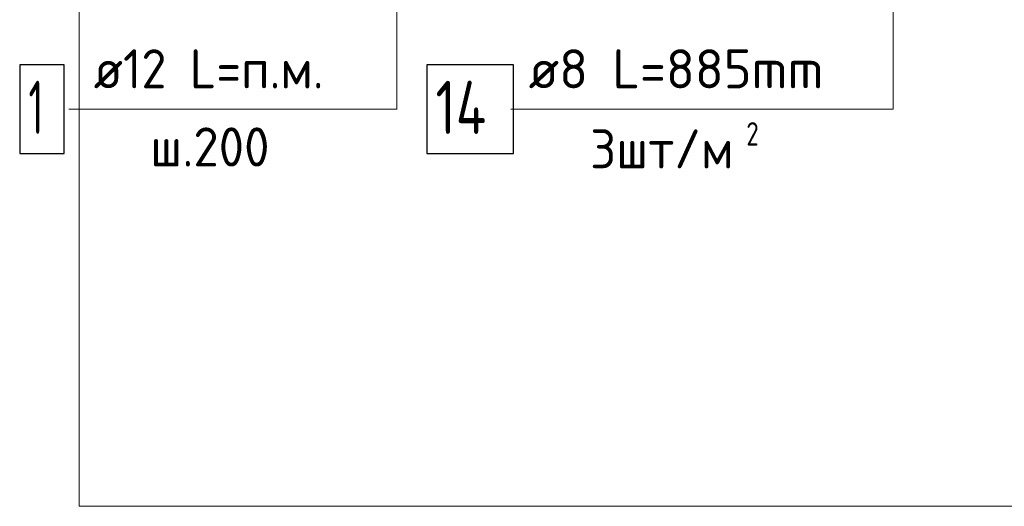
# Model space of a CAD drawing. Header units: millimetres. Extents: x 0 to 42000, y 0 to 29700.
# Tile 16 of 33: x 20150 to 25698, y 13506 to 16247. Entities that reach past the tile are written whole.
import ezdxf

# ---------------------------------------------------------------- set-up
doc = ezdxf.new("R2010")
doc.units = ezdxf.units.MM
for name, color, linetype, lineweight in [('Standard', 7, 'Continuous', 25), ('Фиксатор', 7, 'Continuous', 50), ('Фоновоя арматура Х1', 7, 'Continuous', 25)]:
    doc.layers.add(name, color=color, linetype=linetype, lineweight=lineweight)
doc.styles.add('ISOCPEUR', font='txt')

msp = doc.modelspace()

# ---------------------------------------------------------------- linework, layer by layer
at = {"layer": 'Standard', "color": 254, "linetype": 'Continuous', "lineweight": 13, "true_color": 0xc4c4ff, "transparency": 33554687}
msp.add_lwpolyline([(20484.4, 13506.4), (41354.8, 13506.4), (41354.8, 18839.7), (20484.4, 18839.7), (20484.4, 13506.4)], dxfattribs=at)
at = {"layer": 'Standard', "color": 7, "linetype": 'Continuous', "lineweight": 13, "transparency": 33554687}
for points in [[(20426.3, 15743.1), (22274.6, 15743.1), (22274.6, 15993.9), (22274.6, 17966.4)], [(25381.4, 17399.5), (25071.8, 17399.5), (25071.8, 15743.1), (22918.1, 15743.1)]]:
    msp.add_lwpolyline(points, dxfattribs=at)
at = {"layer": 'Фиксатор', "color": 7, "linetype": 'Continuous', "lineweight": 25, "transparency": 33554687}
msp.add_lwpolyline([(22443.1, 15493.1), (22933.1, 15493.1), (22933.1, 15993.1), (22443.1, 15993.1), (22443.1, 15493.1)], dxfattribs=at)
at = {"layer": 'Фоновоя арматура Х1', "color": 7, "linetype": 'Continuous', "lineweight": 25, "transparency": 33554687}
msp.add_lwpolyline([(20149.6, 15493.1), (20399.6, 15493.1), (20399.6, 15993.1), (20149.6, 15993.1), (20149.6, 15493.1)], dxfattribs=at)

# ---------------------------------------------------------------- texts
at = {"layer": 'Фиксатор', "color": 7, "linetype": 'Continuous', "lineweight": 13, "transparency": 33554687, "attachment_point": 7, "style": 'ISOCPEUR'}
for s, insert, char_height, width in [('\\W0.98;ø8 L=885mm ', (23017.1, 15860.4), 220, 1888.528), ('\\W0.76;14', (22493.1, 15603.1), 300, 504.559)]:
    msp.add_mtext(s, dxfattribs=dict(at, insert=insert, char_height=char_height, width=width))
at = {"layer": 'Фиксатор', "color": 251, "linetype": 'Continuous', "lineweight": 25, "true_color": 0x494949, "transparency": 33554687, "attachment_point": 7, "style": 'ISOCPEUR'}
for s, insert, char_height, width in [('\\W0.95;3шт/м', (23364, 15409.8), 220, 984.303), ('\\W0.78;2', (24244, 15538.1), 132, 143.621)]:
    msp.add_mtext(s, dxfattribs=dict(at, insert=insert, char_height=char_height, width=width))
at = {"layer": 'Фоновоя арматура Х1', "color": 7, "linetype": 'Continuous', "lineweight": 13, "transparency": 33554687, "attachment_point": 7, "style": 'ISOCPEUR'}
for s, insert, char_height, width in [('\\W0.94;ø12 L=п.м. ', (20566.6, 15860.4), 220, 1599.154), ('\\W0.56;1', (20199.6, 15603.1), 300, 233.324), ('\\W0.95;ш.200 ', (20885.6, 15420.4), 220, 962.129)]:
    msp.add_mtext(s, dxfattribs=dict(at, insert=insert, char_height=char_height, width=width))

doc.saveas('drawing.dxf')
